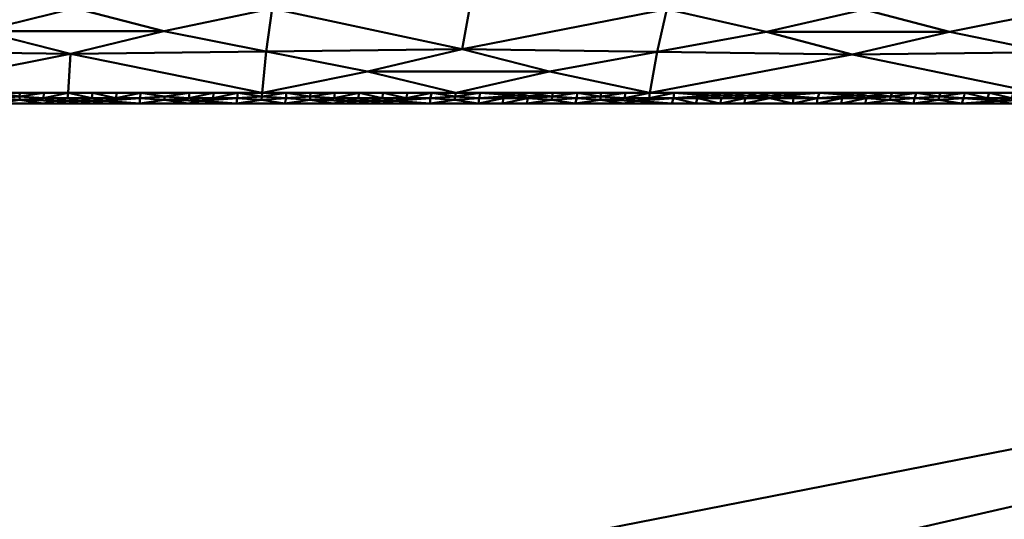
# Model space of a CAD drawing. Header units: millimetres. Extents: x -300 to 300, y -450 to 0.
# Tile 255 of 256: x 16 to 61, y -46 to -23. Entities that reach past the tile are written whole.
import ezdxf

# ---------------------------------------------------------------- set-up
doc = ezdxf.new("R2010")
doc.units = ezdxf.units.MM
doc.layers.add('A-GENM', color=13, linetype='Continuous', lineweight=30)

# ---------------------------------------------------------------- blocks, each defined once
blk = doc.blocks.new('MODEL - MODEL-355502-View 1')
at = {"layer": 'A-GENM', "lineweight": 40}
mesh = blk.add_polyface(dxfattribs=at)
corners = [(294.911, -426.924, -110), (294.787, -429.851, -110), (294.371, -432.752, -110), (293.58, -435.571, -110), (292.317, -438.211, -110), (290.513, -440.513, -110), (288.211, -442.317, -110), (285.571, -443.58, -110), (282.752, -444.371, -110), (279.852, -444.787, -110), (276.924, -444.911, -110), (-276.924, -444.911, -110), (-279.851, -444.787, -110), (-282.752, -444.371, -110), (-285.571, -443.58, -110), (-288.211, -442.317, -110), (-290.513, -440.513, -110), (-292.317, -438.211, -110), (-293.58, -435.571, -110), (-294.371, -432.752, -110), (-294.787, -429.852, -110), (-294.911, -426.924, -110), (-294.911, -23, -110), (-294.787, -20.069, -110), (-294.37, -17.166, -110), (-293.577, -14.344, -110), (-292.312, -11.702, -110), (-290.504, -9.399, -110), (-288.199, -7.594, -110), (-285.555, -6.332, -110), (-282.733, -5.541, -110), (-279.83, -5.124, -110), (-276.899, -5, -110), (276.899, -5, -110), (279.829, -5.124, -110), (282.733, -5.541, -110), (285.555, -6.332, -110), (288.199, -7.594, -110), (290.504, -9.399, -110), (292.312, -11.702, -110), (293.577, -14.344, -110), (294.37, -17.166, -110), (294.787, -20.069, -110), (294.911, -23, -110), (22, -230, -110), (21.25, -224.306, -110), (19.053, -219, -110), (15.556, -214.444, -110), (11, -210.947, -110), (5.694, -208.75, -110), (0, -208, -110), (-5.694, -208.75, -110), (-11, -210.947, -110), (-15.556, -214.444, -110), (-19.053, -219, -110), (-21.25, -224.306, -110), (-22, -230, -110), (-21.25, -235.694, -110), (-19.053, -241, -110), (-15.556, -245.556, -110), (-11, -249.053, -110), (-5.694, -251.25, -110), (0, -252, -110), (5.694, -251.25, -110), (11, -249.053, -110), (15.556, -245.556, -110), (19.053, -241, -110), (21.25, -235.694, -110)]
mesh.append_faces([[corners[k] for k in face] for face in [(64, 10, 63), (61, 11, 60), (59, 11, 58), (51, 32, 50)]], dxfattribs={"vtx0": -1, "vtx1": -1})
mesh.append_faces([[corners[k] for k in face] for face in [(58, 11, 21, 57)]], dxfattribs={"vtx0": -1, "vtx1": -1, "vtx2": -1})
mesh.append_faces([[corners[k] for k in face] for face in [(33, 43, 46, 47)]], dxfattribs={"vtx0": -1, "vtx1": -1, "vtx3": -1})
mesh.append_faces([[corners[k] for k in face] for face in [(0, 67, 44, 43), (0, 66, 67), (41, 35, 36, 40), (35, 41, 42, 34), (40, 36, 37), (34, 42, 43, 33), (33, 49, 50, 32), (43, 45, 46), (43, 44, 45), (20, 12, 13), (22, 54, 55), (32, 52, 53), (22, 55, 56)]], dxfattribs={"vtx0": -1, "vtx2": -1})
mesh.append_faces([[corners[k] for k in face] for face in [(0, 9, 10, 66), (32, 53, 54, 22)]], dxfattribs={"vtx0": -1, "vtx2": -1, "vtx3": -1})
mesh.append_faces([[corners[k] for k in face] for face in [(2, 7, 8, 9), (18, 13, 14, 15), (13, 18, 19, 20)]], dxfattribs={"vtx0": -1, "vtx3": -1})
mesh.append_faces([[corners[k] for k in face] for face in [(3, 4, 7, 2), (1, 2, 9, 0), (65, 66, 10), (64, 65, 10), (47, 48, 33), (48, 49, 33), (61, 62, 11), (59, 60, 11), (51, 52, 32), (28, 29, 25)]], dxfattribs={"vtx1": -1, "vtx2": -1})
mesh.append_faces([[corners[k] for k in face] for face in [(62, 63, 10, 11), (11, 12, 20, 21), (56, 57, 21, 22), (31, 32, 22, 23), (23, 24, 30, 31), (24, 25, 29, 30)]], dxfattribs={"vtx1": -1, "vtx3": -1})
mesh.append_faces([[corners[k] for k in face] for face in [(26, 27, 28, 25)]], dxfattribs={"vtx2": -1})
mesh.append_faces([[corners[k] for k in face] for face in [(4, 5, 6, 7), (37, 38, 39, 40), (15, 16, 17, 18)]], dxfattribs={"vtx3": -1})
mesh = blk.add_polyface(dxfattribs=at)
corners = [(18.197, -22.646, -10.78), (13.867, -23.697, -10.845), (22.307, -23.706, -10.851), (17.995, -24.756, -10.744), (27.301, -22.659, -10.794), (8.983, -24.63, -10.761), (9.092, -22.631, -10.774), (4.176, -23.687, -10.842), (76.39, -25.519, -10.632), (69.469, -25.253, -10.697), (71.565, -26.555, -10.255), (-9.034, -24.62, -10.764), (-18.056, -24.734, -10.75), (-8.946, -26.555, -10.221), (0, -26.555, -10.216), (-0.025, -24.749, -10.741), (63.12, -24.666, -10.817), (63.72, -22.71, -10.875), (58.56, -23.741, -10.908), (-0.012, -22.616, -10.769), (-9.133, -22.608, -10.772), (-4.228, -23.679, -10.843), (45.073, -24.654, -10.788), (45.51, -22.686, -10.827), (36.069, -24.536, -10.795), (44.728, -26.555, -10.24), (54.068, -24.776, -10.781), (17.891, -26.555, -10.226), (8.946, -26.555, -10.221), (72.824, -22.722, -10.901), (68.968, -23.902, -10.925), (50.108, -23.733, -10.891), (53.674, -26.555, -10.245), (62.62, -26.555, -10.25), (40.105, -25.562, -10.574), (35.783, -26.555, -10.235), (26.837, -26.555, -10.231), (27.027, -24.643, -10.77), (-13.92, -23.67, -10.847), (31.701, -25.564, -10.567), (36.406, -22.673, -10.807), (54.615, -22.698, -10.848), (75.792, -24.054, -10.931)]
mesh.append_faces([[corners[k] for k in face] for face in [(0, 2, 4), (14, 15, 13), (27, 3, 28), (25, 34, 35), (35, 39, 36), (36, 3, 27), (41, 18, 17), (19, 7, 6), (6, 1, 0), (28, 15, 14), (10, 9, 33)]], dxfattribs={"vtx0": -1, "vtx1": -1})
mesh.append_faces([[corners[k] for k in face] for face in [(0, 1, 2), (3, 2, 1), (5, 6, 7), (8, 9, 10), (11, 12, 13), (16, 17, 18), (22, 23, 24), (22, 25, 26), (15, 28, 5), (16, 30, 17), (5, 3, 1), (22, 26, 31), (3, 36, 37), (26, 18, 31), (11, 20, 38), (37, 4, 2), (16, 33, 9), (37, 36, 39), (5, 28, 3), (26, 33, 16), (26, 16, 18), (3, 37, 2), (41, 31, 18), (24, 39, 34), (5, 1, 6), (35, 34, 39), (24, 37, 39), (22, 31, 23), (30, 16, 9), (22, 34, 25), (37, 24, 4), (9, 42, 30), (5, 7, 15), (11, 13, 15), (19, 21, 7), (15, 7, 21), (11, 21, 20), (22, 24, 34), (11, 15, 21)]], dxfattribs={"vtx0": -1, "vtx1": -1, "vtx2": -1})
mesh.append_faces([[corners[k] for k in face] for face in [(24, 23, 40)]], dxfattribs={"vtx0": -1, "vtx2": -1})
mesh.append_faces([[corners[k] for k in face] for face in [(19, 20, 21), (29, 17, 30), (32, 33, 26, 25), (41, 23, 31), (40, 4, 24)]], dxfattribs={"vtx1": -1, "vtx2": -1})
mesh = blk.add_polyface(dxfattribs=at)
corners = [(13.416, -26.879, -10.041), (12.273, -27.05, -10), (13.388, -27.05, -10), (14.504, -27.05, -10), (16.755, -26.793, -10.086), (15.658, -26.872, -10.044), (17.303, -26.918, -10.025), (19.01, -26.555, -10.226), (17.891, -26.555, -10.226), (18.975, -26.795, -10.085), (12.286, -26.8, -10.082), (15.643, -26.716, -10.132), (13.419, -26.555, -10.223), (12.3, -26.555, -10.223), (13.408, -26.718, -10.13), (11.735, -26.679, -10.154), (14.547, -26.798, -10.083), (22.33, -26.718, -10.131), (21.195, -26.798, -10.083), (22.331, -26.879, -10.041), (14.537, -26.555, -10.224), (21.198, -27.05, -10), (21.246, -26.555, -10.228), (17.864, -26.797, -10.084), (17.851, -27.05, -10), (18.433, -26.921, -10.024), (20.086, -26.792, -10.087), (20.128, -26.555, -10.227), (15.62, -27.05, -10), (16.735, -27.05, -10), (11.157, -27.05, -10), (15.655, -26.555, -10.225), (20.082, -27.05, -10), (19.57, -26.916, -10.026), (18.967, -27.05, -10), (16.773, -26.555, -10.225)]
mesh.append_faces([[corners[k] for k in face] for face in [(27, 26, 22), (31, 11, 35)]], dxfattribs={"vtx0": -1, "vtx1": -1})
mesh.append_faces([[corners[k] for k in face] for face in [(4, 5, 6), (10, 1, 0), (4, 11, 5), (10, 14, 15), (0, 16, 14), (17, 18, 19), (20, 14, 16), (0, 3, 16), (21, 19, 18), (17, 22, 18), (4, 23, 8), (6, 24, 25), (9, 8, 23), (7, 9, 26), (10, 0, 14), (16, 3, 5), (5, 11, 16), (13, 15, 14), (18, 22, 26), (26, 33, 18), (16, 11, 20), (23, 6, 25), (29, 6, 5), (4, 6, 23), (9, 25, 33), (25, 34, 33), (9, 33, 26), (18, 33, 21), (4, 35, 11), (9, 23, 25)]], dxfattribs={"vtx0": -1, "vtx1": -1, "vtx2": -1})
mesh.append_faces([[corners[k] for k in face] for face in [(26, 27, 7), (25, 24, 34), (4, 8, 35)]], dxfattribs={"vtx0": -1, "vtx2": -1})
mesh.append_faces([[corners[k] for k in face] for face in [(0, 1, 2, 3)]], dxfattribs={"vtx0": -1, "vtx3": -1})
mesh.append_faces([[corners[k] for k in face] for face in [(7, 8, 9), (12, 13, 14), (28, 29, 5, 3), (30, 1, 10), (31, 20, 11), (20, 12, 14), (32, 21, 33, 34), (29, 24, 6)]], dxfattribs={"vtx1": -1, "vtx2": -1})
mesh = blk.add_polyface(dxfattribs=at)
corners = [(23.456, -26.796, -10.085), (23.482, -26.555, -10.229), (22.33, -26.718, -10.131), (22.364, -26.555, -10.228), (21.246, -26.555, -10.228), (30.159, -26.792, -10.087), (29.052, -26.716, -10.134), (29.057, -26.872, -10.045), (26.81, -26.879, -10.042), (25.661, -27.05, -10), (26.777, -27.05, -10), (27.892, -27.05, -10), (30.699, -26.918, -10.026), (25.719, -26.555, -10.23), (26.824, -26.718, -10.132), (26.837, -26.555, -10.231), (24.601, -26.555, -10.229), (24.573, -26.798, -10.084), (24.545, -27.05, -10), (24.001, -26.92, -10.025), (23.429, -27.05, -10), (27.951, -26.798, -10.084), (22.314, -27.05, -10), (22.331, -26.879, -10.041), (21.198, -27.05, -10), (27.955, -26.555, -10.231), (29.073, -26.555, -10.232), (30.192, -26.555, -10.232), (31.239, -27.05, -10), (31.829, -26.921, -10.025), (29.008, -27.05, -10), (30.124, -27.05, -10), (32.379, -26.795, -10.086), (31.31, -26.555, -10.233), (31.268, -26.797, -10.085), (25.69, -26.798, -10.084), (32.355, -27.05, -10), (32.966, -26.916, -10.026), (32.428, -26.555, -10.234)]
mesh.append_faces([[corners[k] for k in face] for face in [(13, 14, 15), (26, 6, 27)]], dxfattribs={"vtx0": -1, "vtx1": -1})
mesh.append_faces([[corners[k] for k in face] for face in [(0, 1, 2), (5, 6, 7), (5, 7, 12), (8, 21, 14), (25, 14, 21), (6, 21, 7), (0, 23, 19), (12, 28, 29), (32, 33, 34), (35, 13, 17), (35, 19, 9), (35, 8, 14), (21, 11, 7), (35, 14, 13), (8, 11, 21), (0, 2, 23), (35, 17, 19), (20, 19, 23), (0, 19, 17), (0, 17, 16), (35, 9, 8), (21, 6, 25), (34, 12, 29), (31, 12, 7), (5, 12, 34), (29, 36, 37), (33, 5, 34), (32, 34, 29), (5, 27, 6)]], dxfattribs={"vtx0": -1, "vtx1": -1, "vtx2": -1})
mesh.append_faces([[corners[k] for k in face] for face in [(5, 33, 27), (29, 28, 36)]], dxfattribs={"vtx0": -1, "vtx2": -1})
mesh.append_faces([[corners[k] for k in face] for face in [(2, 1, 3, 4), (8, 9, 10, 11)]], dxfattribs={"vtx0": -1, "vtx3": -1})
mesh.append_faces([[corners[k] for k in face] for face in [(13, 16, 17), (18, 9, 19, 20), (22, 20, 23, 24), (30, 31, 7, 11), (26, 25, 6), (25, 15, 14), (16, 1, 0), (31, 28, 12), (38, 33, 32)]], dxfattribs={"vtx1": -1, "vtx2": -1})
mesh = blk.add_polyface(dxfattribs=at)
corners = [(40.213, -26.879, -10.042), (39.049, -27.05, -10), (40.165, -27.05, -10), (41.281, -27.05, -10), (37.976, -26.798, -10.085), (36.818, -27.05, -10), (37.933, -27.05, -10), (35.783, -26.555, -10.235), (35.742, -26.718, -10.133), (36.901, -26.555, -10.236), (39.093, -26.8, -10.084), (35.702, -27.05, -10), (35.722, -26.879, -10.042), (34.586, -27.05, -10), (36.859, -26.798, -10.085), (40.256, -26.555, -10.238), (39.137, -26.555, -10.237), (40.226, -26.718, -10.134), (34.598, -26.798, -10.085), (34.664, -26.555, -10.235), (38.557, -26.679, -10.158), (41.354, -26.798, -10.085), (41.374, -26.555, -10.238), (38.019, -26.555, -10.237), (42.492, -26.555, -10.239), (42.461, -26.716, -10.136), (43.61, -26.555, -10.24), (33.49, -26.792, -10.088), (33.546, -26.555, -10.234), (32.428, -26.555, -10.234), (32.379, -26.795, -10.086), (42.396, -27.05, -10), (43.512, -27.05, -10), (42.456, -26.872, -10.046), (33.471, -27.05, -10), (32.966, -26.916, -10.026), (32.355, -27.05, -10), (31.829, -26.921, -10.025), (43.562, -26.792, -10.089)]
mesh.append_faces([[corners[k] for k in face] for face in [(7, 8, 9), (9, 20, 23), (24, 25, 26), (28, 27, 19)]], dxfattribs={"vtx0": -1, "vtx1": -1})
mesh.append_faces([[corners[k] for k in face] for face in [(10, 1, 0), (8, 12, 14), (13, 12, 18), (8, 19, 18), (10, 17, 20), (0, 21, 17), (22, 17, 21), (0, 3, 21), (29, 30, 27), (14, 5, 4), (12, 5, 14), (18, 19, 27), (12, 8, 18), (27, 35, 18), (10, 0, 17), (21, 3, 33), (33, 25, 21), (14, 4, 20), (16, 20, 17), (10, 20, 4), (10, 4, 6), (14, 9, 8), (14, 20, 9), (30, 37, 35), (30, 35, 27), (18, 35, 13), (38, 25, 33), (21, 25, 22)]], dxfattribs={"vtx0": -1, "vtx1": -1, "vtx2": -1})
mesh.append_faces([[corners[k] for k in face] for face in [(4, 5, 6), (27, 28, 29)]], dxfattribs={"vtx0": -1, "vtx2": -1})
mesh.append_faces([[corners[k] for k in face] for face in [(0, 1, 2, 3)]], dxfattribs={"vtx0": -1, "vtx3": -1})
mesh.append_faces([[corners[k] for k in face] for face in [(11, 5, 12, 13), (15, 16, 17), (7, 19, 8), (31, 32, 33, 3), (34, 13, 35, 36), (6, 1, 10), (16, 23, 20), (24, 22, 25), (22, 15, 17)]], dxfattribs={"vtx1": -1, "vtx2": -1})
mesh = blk.add_polyface(dxfattribs=at)
corners = [(43.562, -26.792, -10.089), (44.728, -26.555, -10.24), (43.61, -26.555, -10.24), (42.456, -26.872, -10.046), (44.095, -26.917, -10.026), (52.471, -26.798, -10.087), (52.437, -27.05, -10), (53.6, -26.801, -10.085), (49.201, -26.555, -10.243), (49.705, -26.683, -10.158), (50.319, -26.555, -10.243), (51.322, -27.05, -10), (50.85, -26.681, -10.16), (44.692, -26.795, -10.087), (45.847, -26.555, -10.241), (47.497, -26.68, -10.159), (46.965, -26.555, -10.241), (46.931, -26.799, -10.085), (45.821, -26.798, -10.086), (46.859, -27.05, -10), (50.206, -27.05, -10), (50.262, -26.803, -10.083), (49.09, -27.05, -10), (52.556, -26.555, -10.244), (48.603, -26.676, -10.162), (48.042, -26.801, -10.085), (49.151, -26.803, -10.083), (45.743, -27.05, -10), (51.438, -26.555, -10.244), (47.975, -27.05, -10), (48.083, -26.555, -10.242), (43.512, -27.05, -10), (44.628, -27.05, -10), (42.461, -26.716, -10.136), (51.366, -26.799, -10.086), (54.203, -26.681, -10.161)]
mesh.append_faces([[corners[k] for k in face] for face in [(8, 9, 10), (1, 13, 14), (14, 15, 16), (28, 12, 23), (29, 17, 19), (30, 24, 8)]], dxfattribs={"vtx0": -1, "vtx1": -1})
mesh.append_faces([[corners[k] for k in face] for face in [(0, 3, 4), (5, 6, 7), (9, 12, 10), (17, 18, 19), (5, 23, 12), (24, 25, 26), (25, 24, 15), (18, 14, 13), (18, 13, 4), (31, 4, 3), (0, 4, 13), (1, 0, 13), (12, 9, 21), (0, 2, 33), (34, 21, 11), (5, 35, 23), (18, 4, 27), (12, 21, 34), (21, 9, 26), (15, 24, 30), (15, 17, 25), (8, 24, 9), (18, 15, 14), (17, 29, 25), (17, 15, 18), (34, 5, 12), (5, 34, 11), (26, 22, 21), (26, 9, 24), (25, 29, 26)]], dxfattribs={"vtx0": -1, "vtx1": -1, "vtx2": -1})
mesh.append_faces([[corners[k] for k in face] for face in [(0, 1, 2), (5, 11, 6), (12, 28, 10), (26, 29, 22)]], dxfattribs={"vtx0": -1, "vtx2": -1})
mesh.append_faces([[corners[k] for k in face] for face in [(4, 31, 32, 27)]], dxfattribs={"vtx0": -1, "vtx3": -1})
mesh.append_faces([[corners[k] for k in face] for face in [(20, 11, 21, 22), (27, 19, 18), (30, 16, 15)]], dxfattribs={"vtx1": -1, "vtx2": -1})
mesh = blk.add_polyface(dxfattribs=at)
corners = [(59.265, -26.555, -10.248), (60.316, -26.798, -10.088), (60.383, -26.555, -10.249), (59.199, -26.798, -10.088), (59.132, -27.05, -10), (60.84, -26.919, -10.026), (62.578, -26.717, -10.14), (62.523, -26.876, -10.045), (63.667, -26.798, -10.089), (54.729, -26.803, -10.084), (55.841, -26.725, -10.133), (54.203, -26.681, -10.161), (58.084, -26.718, -10.138), (58.047, -26.878, -10.044), (62.479, -27.05, -10), (63.594, -27.05, -10), (61.363, -27.05, -10), (61.501, -26.555, -10.249), (61.433, -26.796, -10.09), (56.9, -27.05, -10), (56.938, -26.798, -10.088), (57.029, -26.555, -10.247), (63.738, -26.555, -10.251), (58.016, -27.05, -10), (53.6, -26.801, -10.085), (53.553, -27.05, -10), (58.147, -26.555, -10.248), (52.437, -27.05, -10), (55.91, -26.555, -10.246), (54.792, -26.555, -10.246), (62.62, -26.555, -10.25), (60.247, -27.05, -10), (55.785, -27.05, -10), (55.826, -26.881, -10.042), (54.669, -27.05, -10), (53.674, -26.555, -10.245), (52.471, -26.798, -10.087), (52.556, -26.555, -10.244)]
mesh.append_faces([[corners[k] for k in face] for face in [(0, 1, 2), (25, 24, 27), (28, 10, 21)]], dxfattribs={"vtx0": -1, "vtx1": -1})
mesh.append_faces([[corners[k] for k in face] for face in [(3, 4, 5), (6, 7, 8), (9, 10, 11), (3, 12, 13), (5, 7, 18), (3, 0, 12), (19, 13, 20), (12, 21, 20), (22, 6, 8), (16, 7, 5), (9, 24, 25), (6, 18, 7), (1, 18, 2), (18, 6, 17), (8, 7, 15), (5, 18, 1), (0, 3, 1), (20, 13, 12), (20, 21, 10), (10, 33, 20), (3, 13, 4), (5, 1, 3), (9, 33, 10), (20, 33, 19), (36, 24, 11), (29, 11, 10), (9, 11, 24), (9, 34, 33)]], dxfattribs={"vtx0": -1, "vtx1": -1, "vtx2": -1})
mesh.append_faces([[corners[k] for k in face] for face in [(10, 28, 29), (6, 30, 17), (9, 25, 34), (11, 35, 37)]], dxfattribs={"vtx0": -1, "vtx2": -1})
mesh.append_faces([[corners[k] for k in face] for face in [(14, 15, 7, 16), (17, 2, 18), (23, 4, 13, 19), (26, 21, 12), (31, 16, 5, 4), (22, 30, 6), (32, 19, 33, 34), (0, 26, 12), (29, 35, 11)]], dxfattribs={"vtx1": -1, "vtx2": -1})
mesh = blk.add_polyface(dxfattribs=at)
corners = [(284.792, -38.055, -10), (284.36, -35.253, -10), (283.999, -33.881, -10), (283.512, -32.55, -10), (282.409, -30.616, -10), (281.667, -29.784, -10), (280.8, -29.084, -10), (278.812, -28.083, -10), (276.664, -27.488, -10), (274.456, -27.171, -10), (273.344, -27.091, -10), (272.229, -27.054, -10), (271.67, -27.05, -10), (271.113, -27.05, -10), (269.998, -27.05, -10), (267.765, -27.05, -10), (263.303, -27.05, -10), (261.071, -27.05, -10), (259.956, -27.05, -10), (259.398, -27.05, -10), (258.84, -27.05, -10), (249.914, -27.05, -10), (214.212, -27.05, -10), (142.808, -27.05, -10), (0, -27.05, -10), (-142.808, -27.05, -10), (-214.213, -27.05, -10), (-249.915, -27.05, -10), (-258.841, -27.05, -10), (-259.398, -27.05, -10), (-259.956, -27.05, -10), (-261.072, -27.05, -10), (-263.304, -27.05, -10), (-267.766, -27.05, -10), (-269.997, -27.05, -10), (-271.113, -27.05, -10), (-271.671, -27.05, -10), (-272.229, -27.054, -10), (-273.344, -27.091, -10), (-274.456, -27.171, -10), (-276.665, -27.488, -10), (-278.812, -28.083, -10), (-279.837, -28.523, -10), (-280.801, -29.084, -10), (-281.668, -29.784, -10), (-282.409, -30.616, -10), (-283.512, -32.55, -10), (-283.999, -33.881, -10), (-284.36, -35.253, -10), (-284.792, -38.055, -10), (-284.792, -86.126, -10), (-284.792, -110.162, -10), (-284.792, -116.171, -10), (-284.792, -117.673, -10), (-284.792, -118.424, -10), (-284.792, -119.175, -10), (-284.792, -120.677, -10), (-284.792, -122.152, -10), (284.792, -122.152, -10), (284.792, -119.175, -10), (284.792, -118.424, -10), (284.792, -117.673, -10), (284.792, -116.17, -10), (284.792, -110.162, -10), (284.792, -86.126, -10), (17.5, -65, -10), (16.904, -69.529, -10), (15.155, -73.75, -10), (12.374, -77.374, -10), (8.75, -80.155, -10), (4.529, -81.904, -10), (0, -82.5, -10), (-4.529, -81.904, -10), (-8.75, -80.155, -10), (-12.374, -77.374, -10), (-15.155, -73.75, -10), (-16.904, -69.529, -10), (-17.5, -65, -10), (-16.904, -60.471, -10), (-15.155, -56.25, -10), (-12.374, -52.626, -10), (-8.75, -49.845, -10), (-4.529, -48.096, -10), (0, -47.5, -10), (4.529, -48.096, -10), (8.75, -49.845, -10), (12.374, -52.626, -10), (15.155, -56.25, -10), (16.904, -60.471, -10)]
mesh.append_faces([[corners[k] for k in face] for face in [(45, 42, 43, 44)]], dxfattribs={"vtx0": -1})
mesh.append_faces([[corners[k] for k in face] for face in [(65, 23, 88), (85, 24, 84), (83, 24, 82), (32, 49, 31), (38, 49, 37), (47, 41, 46)]], dxfattribs={"vtx0": -1, "vtx1": -1})
mesh.append_faces([[corners[k] for k in face] for face in [(58, 23, 68, 69)]], dxfattribs={"vtx0": -1, "vtx1": -1, "vtx3": -1})
mesh.append_faces([[corners[k] for k in face] for face in [(23, 66, 67), (19, 64, 0, 18), (9, 0, 1, 8), (22, 63, 64, 21), (58, 69, 70), (58, 70, 71, 57), (24, 85, 86, 23), (2, 7, 8, 1), (24, 83, 84), (57, 72, 73), (25, 76, 77), (26, 56, 57, 25), (39, 48, 49, 38), (29, 49, 50, 28), (57, 71, 72), (46, 41, 42, 45), (48, 39, 40), (49, 34, 35)]], dxfattribs={"vtx0": -1, "vtx2": -1})
mesh.append_faces([[corners[k] for k in face] for face in [(57, 73, 74, 25)]], dxfattribs={"vtx0": -1, "vtx2": -1, "vtx3": -1})
mesh.append_faces([[corners[k] for k in face] for face in [(22, 61, 62, 63), (0, 9, 10, 11), (0, 11, 12, 13), (0, 13, 14, 15), (0, 15, 16, 17), (26, 54, 55, 56), (26, 50, 51, 52), (50, 26, 27, 28), (49, 29, 30, 31), (49, 32, 33, 34)]], dxfattribs={"vtx0": -1, "vtx3": -1})
mesh.append_faces([[corners[k] for k in face] for face in [(60, 61, 22, 59), (65, 66, 23), (87, 88, 23), (86, 87, 23), (67, 68, 23), (3, 4, 7, 2), (20, 21, 64, 19), (17, 18, 0), (74, 75, 25), (75, 76, 25), (81, 82, 24), (77, 78, 25), (78, 79, 25), (79, 80, 25), (53, 54, 26, 52), (36, 37, 49, 35)]], dxfattribs={"vtx1": -1, "vtx2": -1})
mesh.append_faces([[corners[k] for k in face] for face in [(58, 59, 22, 23), (80, 81, 24, 25), (47, 48, 40, 41)]], dxfattribs={"vtx1": -1, "vtx3": -1})
mesh.append_faces([[corners[k] for k in face] for face in [(4, 5, 6, 7)]], dxfattribs={"vtx3": -1})

msp = doc.modelspace()

# ---------------------------------------------------------------- block references
at = {"layer": 'A-GENM', "lineweight": 40}
msp.add_blockref('MODEL - MODEL-355502-View 1', (0, 0), dxfattribs=at)

doc.saveas('drawing.dxf')
